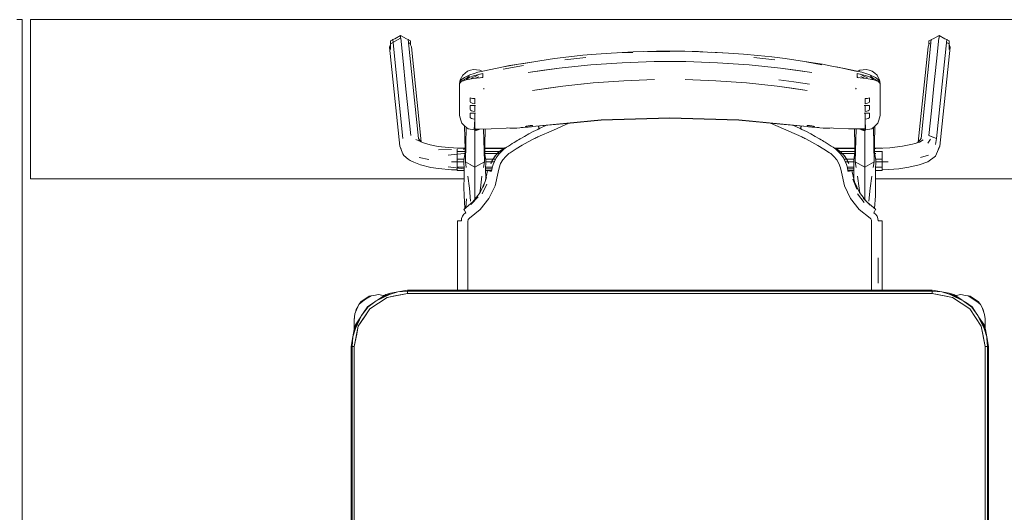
# Model space of a CAD drawing. Header units: millimetres. Extents: x 321 to 585, y -277 to 9.
# Tile 91 of 256: x 387.172 to 389.026, y -206.674 to -205.746. Entities that reach past the tile are written whole.
import ezdxf

# ---------------------------------------------------------------- set-up
doc = ezdxf.new("R2010")
doc.units = ezdxf.units.MM
doc.header["$MEASUREMENT"] = 0
doc.layers.add('IFC-Elemento de mobília-Contorno', color=152, linetype='Continuous', lineweight=5)
doc.layers.add('IFC-Viga-Contorno', color=66, linetype='Continuous', lineweight=5)

msp = doc.modelspace()

# ---------------------------------------------------------------- linework, layer by layer
at = {"layer": 'IFC-Elemento de mobília-Contorno', "color": 7, "lineweight": 5}
for p, q in [((387.8707, -205.7911), (387.8896, -205.7806)), ((387.8707, -205.7859), (387.8745, -205.7839)), ((387.8707, -205.7911), (387.8707, -205.7859)), ((387.8745, -205.7839), (387.8748, -205.7831)), ((387.8748, -205.7831), (387.8785, -205.7816)), ((387.8748, -205.7831), (387.8941, -205.97)), ((387.8785, -205.7816), (387.8896, -205.7754)), ((387.8896, -205.7806), (387.8896, -205.7754)), ((387.8896, -205.7754), (387.9006, -205.7816)), ((387.8896, -205.7806), (387.8898, -205.7807)), ((387.8898, -205.7807), (387.8942, -205.8239)), ((387.9006, -205.7816), (387.904, -205.7829)), ((387.904, -205.7829), (387.9234, -205.9698)), ((387.904, -205.7829), (387.9043, -205.7837)), ((387.9043, -205.7837), (387.9084, -205.7859)), ((387.9084, -205.7932), (387.9084, -205.7859)), ((387.9084, -205.7911), (387.9084, -205.7859)), ((388.8694, -205.9698), (388.8888, -205.7829)), ((388.8844, -205.7859), (388.8885, -205.7837)), ((388.8844, -205.7911), (388.8844, -205.7859)), ((388.8885, -205.7837), (388.8888, -205.7829)), ((388.8888, -205.7829), (388.8922, -205.7816)), ((388.8922, -205.7816), (388.9033, -205.7754)), ((388.8986, -205.8239), (388.9031, -205.7807)), ((388.8987, -205.97), (388.9181, -205.7831)), ((388.9031, -205.7807), (388.9033, -205.7806)), ((388.9033, -205.7806), (388.9033, -205.7754)), ((388.9033, -205.7754), (388.9143, -205.7816)), ((388.9143, -205.7816), (388.9181, -205.7831)), ((388.9181, -205.7831), (388.9184, -205.7839)), ((388.9184, -205.7839), (388.9221, -205.7859)), ((388.9221, -205.7926), (388.9221, -205.7859)), ((388.9221, -205.7911), (388.9221, -205.7859)), ((387.8687, -205.7973), (387.8707, -205.7926)), ((387.8687, -205.7973), (387.8881, -205.9842)), ((387.8707, -205.802), (387.8707, -205.7911)), ((387.9047, -205.789), (387.9084, -205.7911)), ((387.9084, -205.7932), (387.9084, -205.7911)), ((387.9084, -205.7932), (387.9101, -205.7971)), ((387.9101, -205.7971), (387.9286, -205.9761)), ((388.3467, -205.8057), (388.3715, -205.805)), ((388.3715, -205.805), (388.3966, -205.8049)), ((388.3966, -205.8049), (388.4248, -205.8051)), ((388.4248, -205.8051), (388.4504, -205.8057)), ((388.8642, -205.9764), (388.8827, -205.7971)), ((388.8827, -205.7971), (388.8844, -205.7932)), ((388.8844, -205.7911), (388.8882, -205.789)), ((388.8844, -205.7932), (388.8844, -205.7911)), ((388.9048, -205.9842), (388.9241, -205.7973)), ((388.9175, -205.7886), (388.9221, -205.7911)), ((388.9221, -205.802), (388.9221, -205.7911)), ((388.9221, -205.7926), (388.9241, -205.7973)), ((387.8942, -205.8239), (387.8991, -205.8706)), ((388.1179, -205.8288), (388.1517, -205.8232)), ((388.1517, -205.8232), (388.1795, -205.8191)), ((388.1795, -205.8191), (388.2061, -205.8157)), ((388.1991, -205.8212), (388.2384, -205.817)), ((388.2061, -205.8157), (388.2329, -205.8128)), ((388.2329, -205.8128), (388.258, -205.8107)), ((388.258, -205.8107), (388.2863, -205.8086)), ((388.2863, -205.8086), (388.3277, -205.8062)), ((388.2975, -205.8085), (388.3271, -205.8076)), ((388.3277, -205.8062), (388.3467, -205.8057)), ((388.3545, -205.8057), (388.3966, -205.8057)), ((388.4387, -205.8057), (388.4675, -205.8067)), ((388.4504, -205.8057), (388.4675, -205.8067)), ((388.4675, -205.8067), (388.4957, -205.8085)), ((388.4751, -205.8072), (388.5069, -205.8086)), ((388.5069, -205.8086), (388.5352, -205.8107)), ((388.5352, -205.8107), (388.5619, -205.813)), ((388.5548, -205.817), (388.5941, -205.8212)), ((388.5619, -205.813), (388.5886, -205.8159)), ((388.5886, -205.8159), (388.6138, -205.8191)), ((388.6138, -205.8191), (388.6416, -205.8232)), ((388.6416, -205.8232), (388.6628, -205.8267)), ((388.8938, -205.8706), (388.8986, -205.8239)), ((388.0156, -205.8427), (388.0213, -205.841)), ((388.0213, -205.841), (388.027, -205.8394)), ((388.027, -205.8394), (388.0328, -205.8401)), ((388.0328, -205.8401), (388.0387, -205.8408)), ((388.0351, -205.8448), (388.0442, -205.8425)), ((388.0387, -205.8408), (388.0424, -205.8429)), ((388.0442, -205.8425), (388.0711, -205.837)), ((388.0711, -205.837), (388.0949, -205.8324)), ((388.0826, -205.8393), (388.1212, -205.8324)), ((388.0832, -205.8349), (388.1117, -205.8298)), ((388.0949, -205.8324), (388.1117, -205.8298)), ((388.1117, -205.8298), (388.1404, -205.8253)), ((388.1295, -205.8454), (388.1883, -205.8371)), ((388.1295, -205.8454), (388.1594, -205.8412)), ((388.1594, -205.8412), (388.1883, -205.8371)), ((388.1883, -205.8371), (388.2475, -205.8309)), ((388.1883, -205.8371), (388.2179, -205.834)), ((388.2179, -205.834), (388.2475, -205.8309)), ((388.2475, -205.8309), (388.307, -205.8268)), ((388.2475, -205.8309), (388.2772, -205.8288)), ((388.2772, -205.8288), (388.307, -205.8268)), ((388.307, -205.8268), (388.3667, -205.8247)), ((388.307, -205.8268), (388.3369, -205.8257)), ((388.3369, -205.8257), (388.3667, -205.8247)), ((388.3667, -205.8247), (388.4265, -205.8247)), ((388.3667, -205.8247), (388.3966, -205.8247)), ((388.3966, -205.8247), (388.4265, -205.8247)), ((388.4265, -205.8247), (388.4862, -205.8268)), ((388.4265, -205.8247), (388.4564, -205.8257)), ((388.4564, -205.8257), (388.4862, -205.8268)), ((388.4862, -205.8268), (388.5458, -205.8309)), ((388.4862, -205.8268), (388.516, -205.8288)), ((388.516, -205.8288), (388.5458, -205.8309)), ((388.5458, -205.8309), (388.605, -205.8371)), ((388.5458, -205.8309), (388.5754, -205.834)), ((388.5754, -205.834), (388.605, -205.8371)), ((388.605, -205.8371), (388.6637, -205.8454)), ((388.605, -205.8371), (388.6338, -205.8412)), ((388.6338, -205.8412), (388.6637, -205.8454)), ((388.6529, -205.8253), (388.6825, -205.8307)), ((388.6529, -205.8253), (388.6839, -205.8297)), ((388.6839, -205.8297), (388.7015, -205.8331)), ((388.7015, -205.8331), (388.7253, -205.8375)), ((388.7101, -205.8349), (388.7492, -205.8433)), ((388.7253, -205.8375), (388.749, -205.8425)), ((388.749, -205.8425), (388.7581, -205.8448)), ((388.7508, -205.8429), (388.7545, -205.8408)), ((388.7545, -205.8408), (388.7604, -205.8401)), ((388.7604, -205.8401), (388.7663, -205.8394)), ((388.7663, -205.8394), (388.772, -205.8411)), ((388.772, -205.8411), (388.7776, -205.8427)), ((388.0006, -205.8662), (388.0018, -205.8591)), ((388.0006, -205.8662), (388.0036, -205.8593)), ((388.0018, -205.8591), (388.0042, -205.8547)), ((388.0036, -205.8593), (388.0097, -205.8547)), ((388.0038, -205.8617), (388.013, -205.8565)), ((388.0038, -205.8624), (388.0129, -205.859)), ((388.0042, -205.8547), (388.0066, -205.8503)), ((388.005, -205.861), (388.008, -205.8608)), ((388.0066, -205.8503), (388.0111, -205.8465)), ((388.0093, -205.8603), (388.0108, -205.858)), ((388.0097, -205.8547), (388.0199, -205.8498)), ((388.0111, -205.8465), (388.0156, -205.8427)), ((388.0129, -205.859), (388.0269, -205.8564)), ((388.013, -205.8565), (388.0195, -205.8514)), ((388.013, -205.8565), (388.0268, -205.8515)), ((388.0137, -205.8588), (388.0145, -205.8578)), ((388.0145, -205.8578), (388.0184, -205.8546)), ((388.0199, -205.8498), (388.028, -205.8471)), ((388.0222, -205.8572), (388.0244, -205.8552)), ((388.0244, -205.8552), (388.0313, -205.852)), ((388.0268, -205.8515), (388.0443, -205.847)), ((388.0269, -205.8564), (388.0443, -205.8548)), ((388.028, -205.8471), (388.0351, -205.8448)), ((388.0299, -205.8561), (388.037, -205.8532)), ((388.0313, -205.852), (388.0382, -205.8486)), ((388.0407, -205.8551), (388.0443, -205.8541)), ((388.0428, -205.8545), (388.0436, -205.8548)), ((388.0443, -205.849), (388.0443, -205.847)), ((388.0443, -205.8509), (388.0443, -205.849)), ((388.0443, -205.8528), (388.0443, -205.8509)), ((388.0443, -205.8548), (388.0443, -205.8528)), ((388.2522, -205.865), (388.3098, -205.8609)), ((388.281, -205.8629), (388.3098, -205.8609)), ((388.3098, -205.8609), (388.3677, -205.8588)), ((388.3387, -205.8598), (388.3677, -205.8588)), ((388.4256, -205.8588), (388.4834, -205.8609)), ((388.4256, -205.8588), (388.4545, -205.8598)), ((388.4834, -205.8609), (388.5411, -205.865)), ((388.4834, -205.8609), (388.5122, -205.8629)), ((388.6018, -205.8591), (388.6302, -205.8631)), ((388.6018, -205.8591), (388.63, -205.8631)), ((388.7489, -205.849), (388.7489, -205.847)), ((388.7489, -205.847), (388.7665, -205.8515)), ((388.7489, -205.8509), (388.7489, -205.849)), ((388.7489, -205.8528), (388.7489, -205.8509)), ((388.7489, -205.8548), (388.7489, -205.8528)), ((388.7489, -205.8541), (388.7525, -205.8551)), ((388.7489, -205.8548), (388.7663, -205.8564)), ((388.7493, -205.8548), (388.7502, -205.8544)), ((388.755, -205.8486), (388.7619, -205.8521)), ((388.7562, -205.8531), (388.7633, -205.8561)), ((388.7581, -205.8448), (388.7652, -205.8471)), ((388.7619, -205.8521), (388.7689, -205.8552)), ((388.7652, -205.8471), (388.7733, -205.8498)), ((388.7663, -205.8564), (388.7804, -205.859)), ((388.7665, -205.8515), (388.7802, -205.8565)), ((388.7733, -205.8498), (388.7835, -205.8547)), ((388.7737, -205.8514), (388.7802, -205.8565)), ((388.7742, -205.8543), (388.7785, -205.8578)), ((388.7776, -205.8427), (388.7822, -205.8465)), ((388.7785, -205.8578), (388.7792, -205.8588)), ((388.7802, -205.8565), (388.7895, -205.8617)), ((388.7804, -205.859), (388.7895, -205.8624)), ((388.7822, -205.8465), (388.7867, -205.8503)), ((388.7822, -205.858), (388.7835, -205.8601)), ((388.7835, -205.8547), (388.7894, -205.8591)), ((388.7854, -205.8609), (388.7882, -205.861)), ((388.7867, -205.8503), (388.789, -205.8546)), ((388.789, -205.8546), (388.7914, -205.8589)), ((388.7894, -205.8591), (388.7926, -205.8661)), ((388.7914, -205.8589), (388.7926, -205.8661)), ((387.8991, -205.8706), (387.9039, -205.9173)), ((388.0006, -205.8662), (388.0038, -205.8617)), ((388.0006, -205.8662), (388.0023, -205.8641)), ((388.0006, -205.8812), (388.0006, -205.8662)), ((388.0023, -205.8641), (388.0038, -205.8624)), ((388.0461, -205.8747), (388.0463, -205.8757)), ((388.0461, -205.8747), (388.0466, -205.8769)), ((388.0463, -205.8757), (388.0466, -205.8769)), ((388.138, -205.8792), (388.1948, -205.8711)), ((388.138, -205.8792), (388.1672, -205.8751)), ((388.1672, -205.8751), (388.1948, -205.8711)), ((388.1948, -205.8711), (388.2522, -205.865)), ((388.1948, -205.8711), (388.2235, -205.868)), ((388.2235, -205.868), (388.2522, -205.865)), ((388.5122, -205.8629), (388.5411, -205.865)), ((388.5411, -205.865), (388.5697, -205.8681)), ((388.5697, -205.8681), (388.5984, -205.8711)), ((388.5984, -205.8711), (388.6553, -205.8792)), ((388.5984, -205.8711), (388.626, -205.8751)), ((388.626, -205.8751), (388.6553, -205.8792)), ((388.63, -205.8631), (388.6597, -205.8673)), ((388.6302, -205.8631), (388.6597, -205.8673)), ((388.7467, -205.8769), (388.7471, -205.8747)), ((388.7467, -205.8769), (388.7469, -205.8757)), ((388.7469, -205.8757), (388.7471, -205.8747)), ((388.7895, -205.8617), (388.7926, -205.8661)), ((388.7895, -205.8624), (388.7909, -205.8641)), ((388.7909, -205.8641), (388.7926, -205.8661)), ((388.7926, -205.8812), (388.7926, -205.8661)), ((388.8889, -205.9173), (388.8938, -205.8706)), ((388.0006, -205.8962), (388.0006, -205.8812)), ((388.0006, -205.9113), (388.0006, -205.8962)), ((388.0206, -205.893), (388.0227, -205.8936)), ((388.0206, -205.8949), (388.0206, -205.893)), ((388.0206, -205.8969), (388.0206, -205.8949)), ((388.0206, -205.8988), (388.0206, -205.8969)), ((388.0227, -205.8936), (388.0248, -205.894)), ((388.0248, -205.894), (388.0269, -205.8943)), ((388.0269, -205.8943), (388.0291, -205.8944)), ((388.0291, -205.8968), (388.0291, -205.8944)), ((388.0291, -205.8992), (388.0291, -205.8968)), ((388.7641, -205.8944), (388.7663, -205.8943)), ((388.7641, -205.8968), (388.7641, -205.8944)), ((388.7641, -205.8992), (388.7641, -205.8968)), ((388.7663, -205.8943), (388.7684, -205.894)), ((388.7684, -205.894), (388.7705, -205.8936)), ((388.7705, -205.8936), (388.7726, -205.893)), ((388.7726, -205.8949), (388.7726, -205.893)), ((388.7726, -205.8969), (388.7726, -205.8949)), ((388.7726, -205.8988), (388.7726, -205.8969)), ((388.7926, -205.8962), (388.7926, -205.8812)), ((388.7926, -205.9112), (388.7926, -205.8962)), ((388.0006, -205.9263), (388.0006, -205.9113)), ((388.0206, -205.9007), (388.0206, -205.8988)), ((388.0206, -205.9007), (388.0212, -205.9016)), ((388.0206, -205.9082), (388.0212, -205.9077)), ((388.0206, -205.91), (388.0206, -205.9082)), ((388.0206, -205.9117), (388.0206, -205.91)), ((388.0206, -205.9135), (388.0206, -205.9117)), ((388.0206, -205.9153), (388.0206, -205.9135)), ((388.0206, -205.9153), (388.0212, -205.9162)), ((388.0212, -205.9016), (388.023, -205.9027)), ((388.0212, -205.9077), (388.023, -205.9075)), ((388.0212, -205.9162), (388.023, -205.9173)), ((388.023, -205.9027), (388.0257, -205.9036)), ((388.023, -205.9075), (388.0257, -205.9075)), ((388.0257, -205.9036), (388.0291, -205.9041)), ((388.0257, -205.9075), (388.0291, -205.9075)), ((388.0291, -205.9017), (388.0291, -205.8992)), ((388.0291, -205.9041), (388.0291, -205.9017)), ((388.0291, -205.9103), (388.0291, -205.9075)), ((388.0291, -205.9131), (388.0291, -205.9103)), ((388.0291, -205.9159), (388.0291, -205.9131)), ((388.0291, -205.9187), (388.0291, -205.9159)), ((388.0294, -205.9075), (388.0306, -205.9075)), ((388.0294, -205.9075), (388.0306, -205.9075)), ((388.0299, -205.9075), (388.0306, -205.9075)), ((388.0302, -205.9075), (388.0306, -205.9075)), ((388.7626, -205.9075), (388.7634, -205.9075)), ((388.7626, -205.9075), (388.763, -205.9075)), ((388.7626, -205.9075), (388.7638, -205.9075)), ((388.7626, -205.9075), (388.7634, -205.9075)), ((388.7641, -205.9017), (388.7641, -205.8992)), ((388.7641, -205.9041), (388.7641, -205.9017)), ((388.7641, -205.9041), (388.7675, -205.9036)), ((388.7641, -205.9103), (388.7641, -205.9075)), ((388.7641, -205.9075), (388.7675, -205.9075)), ((388.7641, -205.9131), (388.7641, -205.9103)), ((388.7641, -205.9159), (388.7641, -205.9131)), ((388.7641, -205.9187), (388.7641, -205.9159)), ((388.7675, -205.9036), (388.7702, -205.9027)), ((388.7675, -205.9075), (388.7702, -205.9075)), ((388.7702, -205.9027), (388.772, -205.9016)), ((388.7702, -205.9075), (388.772, -205.9077)), ((388.7702, -205.9173), (388.772, -205.9162)), ((388.772, -205.9016), (388.7726, -205.9007)), ((388.772, -205.9077), (388.7726, -205.9082)), ((388.772, -205.9162), (388.7726, -205.9153)), ((388.7726, -205.9007), (388.7726, -205.8988)), ((388.7726, -205.91), (388.7726, -205.9082)), ((388.7726, -205.9117), (388.7726, -205.91)), ((388.7726, -205.9135), (388.7726, -205.9117)), ((388.7726, -205.9153), (388.7726, -205.9135)), ((388.7926, -205.9263), (388.7926, -205.9112)), ((387.9039, -205.9173), (387.9087, -205.9641)), ((388.0006, -205.9263), (388.0031, -205.9349)), ((388.0031, -205.9349), (388.0049, -205.9411)), ((388.0206, -205.9228), (388.0212, -205.9222)), ((388.0206, -205.9245), (388.0206, -205.9228)), ((388.0206, -205.9263), (388.0206, -205.9245)), ((388.0206, -205.9281), (388.0206, -205.9263)), ((388.0206, -205.9298), (388.0206, -205.9281)), ((388.0206, -205.9298), (388.0212, -205.9307)), ((388.0212, -205.9222), (388.023, -205.9221)), ((388.0212, -205.9307), (388.023, -205.9318)), ((388.023, -205.9173), (388.0257, -205.9182)), ((388.023, -205.9221), (388.0257, -205.9221)), ((388.023, -205.9318), (388.0257, -205.9328)), ((388.0257, -205.9182), (388.0291, -205.9187)), ((388.0257, -205.9221), (388.0291, -205.9221)), ((388.0257, -205.9328), (388.0291, -205.9332)), ((388.0281, -205.9536), (388.0291, -205.9332)), ((388.0291, -205.9249), (388.0291, -205.9221)), ((388.0291, -205.9276), (388.0291, -205.9249)), ((388.0291, -205.9304), (388.0291, -205.9276)), ((388.0291, -205.9332), (388.0291, -205.9304)), ((388.0291, -205.9516), (388.0291, -205.9332)), ((388.0295, -205.922), (388.0295, -205.922)), ((388.0299, -205.922), (388.0302, -205.922)), ((388.0299, -205.922), (388.0306, -205.922)), ((388.0299, -205.922), (388.0306, -205.922)), ((388.0302, -205.922), (388.0306, -205.922)), ((388.138, -205.9468), (388.267, -205.9348)), ((388.2024, -205.9412), (388.267, -205.9352)), ((388.267, -205.9348), (388.3966, -205.9307)), ((388.267, -205.9352), (388.3318, -205.9332)), ((388.3318, -205.9332), (388.3966, -205.9312)), ((388.3966, -205.9307), (388.5262, -205.9348)), ((388.3966, -205.9312), (388.4614, -205.9332)), ((388.4614, -205.9332), (388.5262, -205.9352)), ((388.5262, -205.9348), (388.6553, -205.9468)), ((388.5262, -205.9352), (388.6051, -205.9426)), ((388.7626, -205.922), (388.763, -205.922)), ((388.7626, -205.922), (388.7634, -205.922)), ((388.7626, -205.922), (388.7634, -205.922)), ((388.763, -205.922), (388.7634, -205.922)), ((388.7641, -205.9187), (388.7675, -205.9182)), ((388.7641, -205.9249), (388.7641, -205.9221)), ((388.7641, -205.9221), (388.7675, -205.9221)), ((388.7641, -205.9276), (388.7641, -205.9249)), ((388.7641, -205.9304), (388.7641, -205.9276)), ((388.7641, -205.9332), (388.7641, -205.9304)), ((388.7641, -205.9332), (388.7675, -205.9328)), ((388.7641, -205.9516), (388.7641, -205.9332)), ((388.7641, -205.9332), (388.7651, -205.9536)), ((388.7675, -205.9182), (388.7702, -205.9173)), ((388.7675, -205.9221), (388.7702, -205.9221)), ((388.7675, -205.9328), (388.7702, -205.9318)), ((388.7702, -205.9221), (388.772, -205.9222)), ((388.7702, -205.9318), (388.772, -205.9307)), ((388.772, -205.9222), (388.7726, -205.9228)), ((388.772, -205.9307), (388.7726, -205.9298)), ((388.7726, -205.9245), (388.7726, -205.9228)), ((388.7726, -205.9263), (388.7726, -205.9245)), ((388.7726, -205.9281), (388.7726, -205.9263)), ((388.7726, -205.9298), (388.7726, -205.9281)), ((388.7883, -205.9411), (388.7901, -205.9349)), ((388.7901, -205.9349), (388.7926, -205.9263)), ((388.8841, -205.9641), (388.8889, -205.9173)), ((388.0049, -205.9411), (388.0107, -205.9463)), ((388.0102, -205.9458), (388.0115, -206.0138)), ((388.0107, -205.9463), (388.0165, -205.9515)), ((388.0115, -206.0138), (388.0131, -205.9485)), ((388.0165, -205.9515), (388.0204, -205.9522)), ((388.0204, -205.9522), (388.0242, -205.9529)), ((388.0242, -205.9529), (388.0281, -205.9536)), ((388.0281, -205.9536), (388.0291, -205.9538)), ((388.0291, -205.9516), (388.0328, -205.952)), ((388.0291, -205.9516), (388.03, -205.9517)), ((388.03, -205.9517), (388.0309, -205.9518)), ((388.0309, -205.9518), (388.0319, -205.9519)), ((388.0319, -205.9519), (388.0328, -205.952)), ((388.0327, -205.9541), (388.0335, -205.9538)), ((388.0328, -205.952), (388.0365, -205.9519)), ((388.0328, -205.952), (388.0337, -205.952)), ((388.0335, -205.9538), (388.0339, -205.9536)), ((388.0337, -205.952), (388.0342, -205.952)), ((388.0339, -205.9536), (388.0343, -205.9535)), ((388.0342, -205.952), (388.0347, -205.952)), ((388.0343, -205.9535), (388.0347, -205.9533)), ((388.0347, -205.952), (388.0351, -205.952)), ((388.0347, -205.9533), (388.035, -205.9532)), ((388.035, -205.9532), (388.0354, -205.9531)), ((388.0351, -205.952), (388.0356, -205.952)), ((388.0354, -205.9531), (388.0358, -205.9529)), ((388.0356, -205.952), (388.036, -205.952)), ((388.0358, -205.9529), (388.0362, -205.9528)), ((388.036, -205.952), (388.0365, -205.9519)), ((388.0362, -205.9528), (388.0366, -205.9526)), ((388.0365, -205.9519), (388.0603, -205.9513)), ((388.0366, -205.9526), (388.037, -205.9525)), ((388.037, -205.9525), (388.0374, -205.9523)), ((388.0374, -205.9523), (388.0378, -205.9522)), ((388.0378, -205.9522), (388.0381, -205.952)), ((388.0381, -205.952), (388.0383, -205.9519)), ((388.0458, -205.9517), (388.0473, -206.0138)), ((388.0473, -206.0138), (388.0485, -205.9516)), ((388.0603, -205.9513), (388.0885, -205.9501)), ((388.0885, -205.9501), (388.0915, -205.9498)), ((388.0915, -205.9498), (388.0955, -205.95)), ((388.0955, -205.95), (388.0997, -205.95)), ((388.0997, -205.95), (388.1039, -205.95)), ((388.1039, -205.95), (388.1082, -205.95)), ((388.108, -205.9501), (388.1265, -205.9486)), ((388.108, -205.95), (388.108, -205.9501)), ((388.108, -205.9501), (388.1082, -205.95)), ((388.1164, -205.9492), (388.1246, -205.9482)), ((388.1164, -205.9492), (388.1247, -205.9484)), ((388.1246, -205.9476), (388.125, -205.9471)), ((388.1246, -205.9477), (388.1246, -205.9476)), ((388.1246, -205.9479), (388.1246, -205.9477)), ((388.1246, -205.948), (388.1246, -205.9479)), ((388.1246, -205.9482), (388.1246, -205.948)), ((388.1247, -205.9484), (388.1253, -205.9486)), ((388.125, -205.9471), (388.1261, -205.9467)), ((388.1253, -205.9486), (388.1265, -205.9486)), ((388.1261, -205.9467), (388.1277, -205.9462)), ((388.1265, -205.9486), (388.1279, -205.9484)), ((388.1277, -205.9462), (388.1296, -205.946)), ((388.1279, -205.9484), (388.1296, -205.9483)), ((388.1296, -205.946), (388.1317, -205.9457)), ((388.1296, -205.9483), (388.1317, -205.948)), ((388.1317, -205.9457), (388.1338, -205.9455)), ((388.1317, -205.948), (388.1338, -205.9478)), ((388.1338, -205.9455), (388.1359, -205.9452)), ((388.1338, -205.9478), (388.1358, -205.9475)), ((388.1358, -205.9475), (388.1379, -205.9473)), ((388.1359, -205.9452), (388.138, -205.945)), ((388.1374, -205.945), (388.1379, -205.9473)), ((388.1374, -205.945), (388.1379, -205.9473)), ((388.1379, -205.9473), (388.2024, -205.9412)), ((388.138, -205.9454), (388.138, -205.945)), ((388.138, -205.9459), (388.138, -205.9454)), ((388.138, -205.9464), (388.138, -205.9459)), ((388.138, -205.9468), (388.138, -205.9464)), ((388.1393, -205.9568), (388.1477, -205.9526)), ((388.1477, -205.9526), (388.1485, -205.9521)), ((388.1477, -205.9666), (388.1772, -205.9537)), ((388.1483, -205.9463), (388.1485, -205.9469)), ((388.1485, -205.9469), (388.1497, -205.9493)), ((388.1485, -205.9521), (388.1494, -205.9517)), ((388.1487, -205.9463), (388.1497, -205.9483)), ((388.1494, -205.9517), (388.1502, -205.9513)), ((388.1497, -205.9483), (388.151, -205.9509)), ((388.1497, -205.9493), (388.1501, -205.9491)), ((388.1497, -205.9493), (388.1501, -205.9491)), ((388.1497, -205.9493), (388.1506, -205.9511)), ((388.1502, -205.9513), (388.151, -205.9509)), ((388.151, -205.9509), (388.1645, -205.9448)), ((388.151, -205.9509), (388.1645, -205.9448)), ((388.1772, -205.9537), (388.2066, -205.9409)), ((388.2066, -205.9409), (388.2069, -205.9408)), ((388.5858, -205.9408), (388.6451, -205.9666)), ((388.6051, -205.9426), (388.6553, -205.9473)), ((388.6282, -205.9447), (388.6418, -205.9509)), ((388.6282, -205.9447), (388.6418, -205.9509)), ((388.6418, -205.9509), (388.6431, -205.9483)), ((388.6418, -205.9509), (388.6426, -205.9513)), ((388.6422, -205.9511), (388.6431, -205.9493)), ((388.6426, -205.9513), (388.6435, -205.9517)), ((388.6427, -205.9491), (388.6431, -205.9493)), ((388.6427, -205.9491), (388.6431, -205.9493)), ((388.6431, -205.9483), (388.6442, -205.9462)), ((388.6431, -205.9493), (388.6443, -205.9469)), ((388.6435, -205.9517), (388.6443, -205.9521)), ((388.6443, -205.9469), (388.6446, -205.9463)), ((388.6443, -205.9521), (388.6451, -205.9526)), ((388.6451, -205.9526), (388.6535, -205.9568)), ((388.6553, -205.9454), (388.6553, -205.945)), ((388.6553, -205.945), (388.6574, -205.9452)), ((388.6553, -205.9459), (388.6553, -205.9454)), ((388.6553, -205.9464), (388.6553, -205.9459)), ((388.6553, -205.9468), (388.6553, -205.9464)), ((388.6553, -205.9473), (388.6574, -205.9475)), ((388.6574, -205.9452), (388.6594, -205.9455)), ((388.6574, -205.9475), (388.6595, -205.9478)), ((388.6594, -205.9455), (388.6615, -205.9457)), ((388.6595, -205.9478), (388.6615, -205.948)), ((388.6615, -205.9457), (388.6636, -205.946)), ((388.6615, -205.948), (388.6636, -205.9483)), ((388.6636, -205.946), (388.6655, -205.9462)), ((388.6636, -205.9483), (388.6653, -205.9484)), ((388.6653, -205.9484), (388.6668, -205.9486)), ((388.6655, -205.9462), (388.6671, -205.9467)), ((388.6668, -205.9486), (388.6852, -205.9501)), ((388.6668, -205.9486), (388.6679, -205.9486)), ((388.6671, -205.9467), (388.6682, -205.9471)), ((388.6679, -205.9486), (388.6685, -205.9484)), ((388.6682, -205.9471), (388.6686, -205.9476)), ((388.6685, -205.9484), (388.6768, -205.9492)), ((388.6686, -205.9477), (388.6686, -205.9476)), ((388.6686, -205.9479), (388.6686, -205.9477)), ((388.6686, -205.948), (388.6686, -205.9479)), ((388.6686, -205.9482), (388.6686, -205.948)), ((388.6686, -205.9482), (388.6768, -205.9492)), ((388.6851, -205.95), (388.6852, -205.9501)), ((388.6851, -205.95), (388.6893, -205.95)), ((388.6852, -205.9501), (388.6852, -205.95)), ((388.6893, -205.95), (388.6936, -205.95)), ((388.6936, -205.95), (388.6977, -205.95)), ((388.6977, -205.95), (388.7018, -205.9498)), ((388.7018, -205.9498), (388.7048, -205.9501)), ((388.7048, -205.9501), (388.7329, -205.9513)), ((388.7329, -205.9513), (388.7528, -205.9517)), ((388.7329, -205.9513), (388.7441, -205.9514)), ((388.7329, -205.9513), (388.7641, -205.9516)), ((388.7441, -205.9514), (388.7443, -205.9514)), ((388.7441, -205.9514), (388.7641, -205.9516)), ((388.7441, -205.9514), (388.7599, -205.952)), ((388.7443, -205.9515), (388.7455, -206.0138)), ((388.7455, -206.0138), (388.7471, -205.9516)), ((388.7544, -205.9518), (388.7546, -205.9518)), ((388.7546, -205.9518), (388.7551, -205.952)), ((388.7549, -205.9518), (388.7551, -205.952)), ((388.755, -205.9518), (388.7551, -205.952)), ((388.7551, -205.9518), (388.7555, -205.9522)), ((388.7551, -205.952), (388.7555, -205.9522)), ((388.7553, -205.9518), (388.7555, -205.9522)), ((388.7553, -205.9518), (388.7559, -205.9523)), ((388.7555, -205.9522), (388.7559, -205.9523)), ((388.7559, -205.9523), (388.7559, -205.9519)), ((388.7559, -205.9523), (388.7562, -205.9525)), ((388.7562, -205.9525), (388.7566, -205.9526)), ((388.7565, -205.9519), (388.757, -205.9528)), ((388.7566, -205.9526), (388.757, -205.9528)), ((388.757, -205.9519), (388.757, -205.9528)), ((388.757, -205.9528), (388.7574, -205.9529)), ((388.7574, -205.9529), (388.7578, -205.9531)), ((388.7578, -205.9531), (388.7582, -205.9532)), ((388.7582, -205.9532), (388.7586, -205.9533)), ((388.7586, -205.9533), (388.759, -205.9535)), ((388.759, -205.952), (388.7593, -205.952)), ((388.759, -205.9535), (388.7593, -205.9536)), ((388.7593, -205.952), (388.7599, -205.952)), ((388.7593, -205.9536), (388.7597, -205.9538)), ((388.7597, -205.9538), (388.7601, -205.9539)), ((388.7599, -205.952), (388.762, -205.9519)), ((388.7599, -205.952), (388.7604, -205.952)), ((388.7604, -205.952), (388.7609, -205.9519)), ((388.7609, -205.9519), (388.7615, -205.9519)), ((388.7615, -205.9519), (388.762, -205.9519)), ((388.762, -205.9519), (388.7641, -205.9516)), ((388.762, -205.9519), (388.7625, -205.9518)), ((388.7625, -205.9518), (388.7631, -205.9517)), ((388.7631, -205.9517), (388.7641, -205.9516)), ((388.7642, -205.9538), (388.7651, -205.9536)), ((388.7651, -205.9536), (388.769, -205.9529)), ((388.769, -205.9529), (388.7729, -205.9522)), ((388.7729, -205.9522), (388.7767, -205.9515)), ((388.7767, -205.9515), (388.7825, -205.9463)), ((388.7797, -205.9488), (388.7813, -206.0138)), ((388.7813, -206.0138), (388.7826, -205.9462)), ((388.7825, -205.9463), (388.7883, -205.9411)), ((387.9185, -205.9714), (387.9329, -205.9781)), ((387.9234, -205.9698), (387.9269, -205.9751)), ((388.0291, -205.9538), (388.03, -205.954)), ((388.0294, -205.9567), (388.0294, -205.9539)), ((388.0294, -205.9903), (388.0294, -205.9567)), ((388.03, -205.954), (388.031, -205.9542)), ((388.031, -205.9542), (388.0319, -205.9544)), ((388.0319, -205.9544), (388.0327, -205.9541)), ((388.1091, -205.9736), (388.1117, -205.972)), ((388.1117, -205.972), (388.1144, -205.9704)), ((388.1144, -205.9704), (388.1227, -205.9657)), ((388.1227, -205.9657), (388.1309, -205.9612)), ((388.1296, -205.9762), (388.1404, -205.9703)), ((388.1309, -205.9612), (388.1393, -205.9568)), ((388.1404, -205.9703), (388.1423, -205.9694)), ((388.1423, -205.9694), (388.1441, -205.9684)), ((388.1441, -205.9684), (388.1459, -205.9675)), ((388.1459, -205.9675), (388.1477, -205.9666)), ((388.6451, -205.9666), (388.6469, -205.9675)), ((388.6469, -205.9675), (388.6487, -205.9684)), ((388.6487, -205.9684), (388.6506, -205.9694)), ((388.6506, -205.9694), (388.6524, -205.9703)), ((388.6524, -205.9703), (388.6638, -205.9765)), ((388.6535, -205.9568), (388.6619, -205.9612)), ((388.6619, -205.9612), (388.6702, -205.9657)), ((388.6702, -205.9657), (388.6784, -205.9704)), ((388.6784, -205.9704), (388.6811, -205.972)), ((388.6811, -205.972), (388.6838, -205.9736)), ((388.7601, -205.9539), (388.7605, -205.9541)), ((388.7605, -205.9541), (388.7609, -205.9542)), ((388.7609, -205.9542), (388.7613, -205.9544)), ((388.7613, -205.9544), (388.7618, -205.9543)), ((388.7618, -205.9543), (388.7622, -205.9542)), ((388.7622, -205.9542), (388.7632, -205.954)), ((388.7632, -205.954), (388.7642, -205.9538)), ((388.7634, -205.9567), (388.7634, -205.954)), ((388.7634, -205.9903), (388.7634, -205.9567)), ((388.8643, -205.9764), (388.8694, -205.9698)), ((388.8663, -205.9764), (388.8737, -205.972)), ((388.8824, -205.9787), (388.8872, -205.9709)), ((388.8841, -205.9641), (388.8987, -205.97)), ((388.8841, -205.9641), (388.8914, -205.967)), ((388.8914, -205.967), (388.8987, -205.97)), ((388.8967, -205.9807), (388.8987, -205.97)), ((387.8881, -205.9842), (387.8909, -205.9901)), ((387.8881, -205.9842), (387.8941, -205.9983)), ((387.924, -205.9729), (387.9278, -205.9757)), ((387.9329, -205.9781), (387.9451, -205.9818)), ((387.9451, -205.9818), (387.9606, -205.9848)), ((387.9606, -205.9848), (387.9796, -205.9868)), ((387.9612, -205.9912), (387.9853, -205.9906)), ((387.9796, -205.9868), (388.0087, -205.9887)), ((387.9964, -205.9879), (387.9964, -205.9877)), ((387.9964, -205.9877), (388.011, -205.9877)), ((387.9964, -205.994), (387.9964, -205.9898)), ((388.0087, -205.9908), (388.0087, -205.9887)), ((388.0087, -205.9887), (388.011, -205.9887)), ((388.0294, -206.0239), (388.0294, -205.9903)), ((388.0478, -205.9877), (388.0854, -205.9877)), ((388.0478, -205.9887), (388.0837, -205.9887)), ((388.0781, -205.9923), (388.0828, -205.9892)), ((388.0791, -205.9914), (388.0828, -205.9892)), ((388.0793, -205.994), (388.0839, -205.9899)), ((388.0822, -205.9896), (388.0832, -205.989)), ((388.0828, -205.9892), (388.0891, -205.9862)), ((388.0828, -205.9892), (388.0861, -205.9873)), ((388.0838, -205.9887), (388.0856, -205.9887)), ((388.0839, -205.9899), (388.0889, -205.9863)), ((388.0859, -205.9877), (388.0869, -205.9877)), ((388.0861, -205.9873), (388.0895, -205.9859)), ((388.0889, -205.9863), (388.0925, -205.9839)), ((388.0925, -205.9839), (388.0962, -205.9816)), ((388.0956, -205.9967), (388.1072, -205.9893)), ((388.0962, -205.9816), (388.0999, -205.9793)), ((388.0999, -205.9793), (388.1037, -205.977)), ((388.1037, -205.977), (388.1064, -205.9753)), ((388.1064, -205.9753), (388.1091, -205.9736)), ((388.1072, -205.9893), (388.1185, -205.9825)), ((388.1185, -205.9825), (388.1296, -205.9762)), ((388.6638, -205.9765), (388.675, -205.9829)), ((388.675, -205.9829), (388.6862, -205.9897)), ((388.6838, -205.9736), (388.6864, -205.9753)), ((388.6862, -205.9897), (388.6972, -205.9967)), ((388.6864, -205.9753), (388.6891, -205.9769)), ((388.6891, -205.9769), (388.6929, -205.9793)), ((388.6929, -205.9793), (388.6966, -205.9816)), ((388.6966, -205.9816), (388.7003, -205.9839)), ((388.7003, -205.9839), (388.704, -205.9863)), ((388.7034, -205.9859), (388.7067, -205.9873)), ((388.704, -205.9863), (388.7101, -205.9892)), ((388.704, -205.9863), (388.7089, -205.9899)), ((388.7059, -205.9877), (388.7069, -205.9877)), ((388.7067, -205.9873), (388.7101, -205.9892)), ((388.7072, -205.9887), (388.7089, -205.9887)), ((388.7075, -205.9877), (388.745, -205.9877)), ((388.7089, -205.9899), (388.7135, -205.994)), ((388.7092, -205.9887), (388.745, -205.9887)), ((388.7097, -205.9891), (388.7107, -205.9896)), ((388.7101, -205.9892), (388.7147, -205.9923)), ((388.7101, -205.9892), (388.7137, -205.9914)), ((388.7634, -206.0239), (388.7634, -205.9903)), ((388.7818, -205.9877), (388.7964, -205.9877)), ((388.7818, -205.9887), (388.7841, -205.9887)), ((388.7841, -205.9887), (388.8107, -205.987)), ((388.7964, -205.9879), (388.7964, -205.9877)), ((388.8107, -205.987), (388.8344, -205.9844)), ((388.8344, -205.9844), (388.8533, -205.9805)), ((388.8533, -205.9805), (388.8663, -205.9764)), ((388.8588, -205.9788), (388.8643, -205.9764)), ((388.8987, -205.9983), (388.9048, -205.9842)), ((388.9019, -205.9901), (388.9048, -205.9842)), ((387.8941, -205.9983), (387.8956, -206.0019)), ((387.8956, -206.0019), (387.9036, -206.0085)), ((387.9036, -206.0085), (387.9073, -206.0112)), ((387.9245, -206.0053), (387.9426, -206.009)), ((387.9789, -206.0011), (388.0087, -205.9982)), ((387.9964, -205.994), (388.0111, -205.994)), ((387.9964, -206.0089), (387.9964, -205.994)), ((387.9964, -206.0089), (388.0091, -206.0089)), ((387.9964, -206.0237), (387.9964, -206.0089)), ((388.0087, -206.0114), (388.0111, -205.9957)), ((388.0087, -205.9982), (388.0108, -205.9982)), ((388.0477, -205.994), (388.076, -205.994)), ((388.0477, -205.9957), (388.0501, -206.0114)), ((388.0481, -205.9982), (388.0713, -205.9982)), ((388.0497, -206.0089), (388.0633, -206.0089)), ((388.0625, -206.0103), (388.0644, -206.0071)), ((388.0629, -206.0095), (388.0644, -206.0071)), ((388.0633, -206.0089), (388.0681, -206.0089)), ((388.0636, -206.0084), (388.0667, -206.0037)), ((388.0644, -206.0071), (388.0664, -206.0041)), ((388.0661, -206.0128), (388.069, -206.0071)), ((388.0664, -206.0041), (388.0699, -205.9997)), ((388.0664, -206.0041), (388.0674, -206.0026)), ((388.0674, -206.0026), (388.0699, -205.9997)), ((388.0689, -206.0009), (388.0712, -205.9984)), ((388.069, -206.0071), (388.0696, -206.0062)), ((388.0696, -206.0062), (388.0702, -206.0052)), ((388.0699, -205.9997), (388.0738, -205.9957)), ((388.0699, -205.9997), (388.0729, -205.9965)), ((388.0702, -206.0052), (388.0708, -206.0043)), ((388.0708, -206.0043), (388.0714, -206.0034)), ((388.0713, -205.9982), (388.0754, -205.9982)), ((388.0714, -206.0034), (388.0751, -205.9985)), ((388.0729, -205.9965), (388.0791, -205.9914)), ((388.0738, -205.9958), (388.0781, -205.9923)), ((388.0751, -205.9985), (388.0793, -205.994)), ((388.076, -205.994), (388.0793, -205.994)), ((388.0821, -206.0097), (388.0875, -206.0033)), ((388.0875, -206.0033), (388.0894, -206.0015)), ((388.0894, -206.0015), (388.0914, -205.9998)), ((388.0914, -205.9998), (388.0934, -205.9982)), ((388.0934, -205.9982), (388.0956, -205.9967)), ((388.6972, -205.9967), (388.6994, -205.9982)), ((388.6994, -205.9982), (388.7015, -205.9998)), ((388.7015, -205.9998), (388.7035, -206.0015)), ((388.7035, -206.0015), (388.7054, -206.0033)), ((388.7054, -206.0033), (388.7107, -206.0097)), ((388.7135, -205.994), (388.7168, -205.994)), ((388.7135, -205.994), (388.7177, -205.9985)), ((388.7137, -205.9914), (388.7199, -205.9965)), ((388.7147, -205.9923), (388.719, -205.9958)), ((388.7169, -205.994), (388.7451, -205.994)), ((388.7175, -205.9982), (388.7215, -205.9982)), ((388.7177, -205.9985), (388.7214, -206.0034)), ((388.719, -205.9958), (388.723, -205.9997)), ((388.7199, -205.9965), (388.723, -205.9997)), ((388.7214, -206.0034), (388.722, -206.0043)), ((388.7216, -205.9982), (388.7448, -205.9982)), ((388.7217, -205.9985), (388.7239, -206.0009)), ((388.722, -206.0043), (388.7227, -206.0052)), ((388.7227, -206.0052), (388.7233, -206.0062)), ((388.723, -205.9997), (388.7254, -206.0026)), ((388.723, -205.9997), (388.7264, -206.0041)), ((388.7233, -206.0062), (388.7238, -206.0071)), ((388.7238, -206.0071), (388.7268, -206.0128)), ((388.7247, -206.0089), (388.7295, -206.0089)), ((388.7254, -206.0026), (388.7264, -206.0041)), ((388.7261, -206.0037), (388.7292, -206.0084)), ((388.7264, -206.0041), (388.7285, -206.0071)), ((388.7285, -206.0071), (388.7299, -206.0095)), ((388.7285, -206.0071), (388.7303, -206.0103)), ((388.7295, -206.0089), (388.7431, -206.0089)), ((388.7427, -206.0114), (388.7451, -205.9957)), ((388.7817, -205.994), (388.7964, -205.994)), ((388.7817, -205.9957), (388.7841, -206.0114)), ((388.7821, -205.9982), (388.7841, -205.9982)), ((388.7837, -206.0089), (388.7964, -206.0089)), ((388.7964, -205.994), (388.7964, -205.9937)), ((388.7964, -206.0089), (388.7964, -205.994)), ((388.7964, -206.0237), (388.7964, -206.0089)), ((388.8683, -206.0053), (388.8834, -206.0008)), ((388.8824, -206.0135), (388.8967, -206.0027)), ((388.8967, -206.0027), (388.8987, -205.9983)), ((387.9073, -206.0112), (387.9147, -206.0146)), ((387.9147, -206.0146), (387.927, -206.0192)), ((387.927, -206.0192), (387.9463, -206.0241)), ((387.9463, -206.0241), (387.9612, -206.026)), ((387.9612, -206.026), (387.9853, -206.0287)), ((387.9789, -206.0231), (388.0087, -206.0266)), ((387.9856, -206.0134), (388.0088, -206.0139)), ((387.9964, -206.0237), (388.009, -206.0237)), ((387.9964, -206.0297), (387.9964, -206.0237)), ((388.0087, -206.0114), (388.0092, -206.0303)), ((388.0087, -206.0139), (388.0088, -206.0139)), ((388.0087, -206.0266), (388.0091, -206.0266)), ((388.0087, -206.0276), (388.0087, -206.0266)), ((388.0087, -206.0276), (388.0087, -206.0266)), ((388.0115, -206.0138), (388.0132, -206.0244)), ((388.0115, -206.0138), (388.0294, -206.0239)), ((388.0115, -206.0138), (388.0205, -206.0188)), ((388.021, -206.0192), (388.0294, -206.0239)), ((388.0294, -206.0239), (388.0473, -206.0138)), ((388.0294, -206.0239), (388.0384, -206.0188)), ((388.0294, -206.0346), (388.0294, -206.0239)), ((388.0456, -206.0244), (388.0473, -206.0138)), ((388.0497, -206.0303), (388.0501, -206.0114)), ((388.0498, -206.0237), (388.0624, -206.0237)), ((388.0498, -206.0266), (388.0617, -206.0266)), ((388.05, -206.0139), (388.0608, -206.0139)), ((388.0596, -206.0169), (388.061, -206.0135)), ((388.0596, -206.0169), (388.061, -206.0135)), ((388.0596, -206.0168), (388.0599, -206.0161)), ((388.0596, -206.0169), (388.0596, -206.0169)), ((388.0598, -206.0163), (388.0626, -206.0102)), ((388.0609, -206.0139), (388.0656, -206.0139)), ((388.0609, -206.0315), (388.062, -206.0251)), ((388.061, -206.0135), (388.0629, -206.0095)), ((388.061, -206.0135), (388.0625, -206.0103)), ((388.062, -206.0251), (388.0637, -206.0189)), ((388.0637, -206.0189), (388.0661, -206.0128)), ((388.0733, -206.0329), (388.0749, -206.0247)), ((388.0749, -206.0247), (388.0779, -206.0169)), ((388.0779, -206.0169), (388.0821, -206.0097)), ((388.7107, -206.0097), (388.7149, -206.0169)), ((388.7149, -206.0169), (388.7179, -206.0247)), ((388.7179, -206.0247), (388.7195, -206.0329)), ((388.7268, -206.0128), (388.7291, -206.0189)), ((388.7272, -206.0139), (388.7319, -206.0139)), ((388.7291, -206.0189), (388.7308, -206.0251)), ((388.7299, -206.0095), (388.7319, -206.0135)), ((388.7302, -206.0102), (388.733, -206.0164)), ((388.7303, -206.0103), (388.7319, -206.0135)), ((388.7304, -206.0237), (388.743, -206.0237)), ((388.7308, -206.0251), (388.7319, -206.0314)), ((388.7311, -206.0266), (388.7431, -206.0266)), ((388.7319, -206.0135), (388.7332, -206.0169)), ((388.7319, -206.0135), (388.7332, -206.0169)), ((388.732, -206.0139), (388.7428, -206.0139)), ((388.7329, -206.0162), (388.7332, -206.0168)), ((388.7332, -206.0169), (388.7332, -206.0169)), ((388.7427, -206.0114), (388.7432, -206.0303)), ((388.7455, -206.0138), (388.7472, -206.0244)), ((388.7455, -206.0138), (388.7634, -206.0239)), ((388.7544, -206.0188), (388.7634, -206.0239)), ((388.7634, -206.0239), (388.7813, -206.0138)), ((388.7634, -206.0239), (388.7724, -206.0188)), ((388.7634, -206.0346), (388.7634, -206.0239)), ((388.7724, -206.0188), (388.7813, -206.0138)), ((388.7796, -206.0244), (388.7813, -206.0138)), ((388.7837, -206.0303), (388.7841, -206.0114)), ((388.7838, -206.0237), (388.7964, -206.0237)), ((388.7838, -206.0266), (388.7841, -206.0266)), ((388.784, -206.0139), (388.7841, -206.0139)), ((388.7841, -206.0139), (388.8073, -206.0134)), ((388.7964, -206.0297), (388.7964, -206.0237)), ((388.8086, -206.0284), (388.8278, -206.027)), ((388.8278, -206.027), (388.8467, -206.0238)), ((388.8467, -206.0238), (388.8661, -206.0193)), ((388.8661, -206.0193), (388.8824, -206.0135)), ((387.9853, -206.0287), (387.9964, -206.0287)), ((387.9964, -206.0297), (388.0091, -206.0297)), ((388.0087, -206.0612), (388.0091, -206.0427)), ((388.0091, -206.0427), (388.0092, -206.0303)), ((388.016, -206.0407), (388.019, -206.0635)), ((388.0294, -206.0537), (388.0294, -206.0346)), ((388.0398, -206.0635), (388.0428, -206.0407)), ((388.0453, -206.0611), (388.0514, -206.0432)), ((388.0487, -206.0511), (388.0535, -206.03)), ((388.0497, -206.0297), (388.0612, -206.0297)), ((388.0497, -206.0303), (388.0498, -206.0427)), ((388.0498, -206.0427), (388.0498, -206.0462)), ((388.0535, -206.03), (388.054, -206.0303)), ((388.054, -206.0303), (388.0556, -206.0307)), ((388.0556, -206.0307), (388.0581, -206.0311)), ((388.0581, -206.0311), (388.0609, -206.0315)), ((388.0674, -206.0586), (388.0733, -206.0329)), ((388.7195, -206.0329), (388.7254, -206.0586)), ((388.7316, -206.0297), (388.7431, -206.0297)), ((388.7319, -206.0314), (388.7348, -206.0311)), ((388.7348, -206.0311), (388.7372, -206.0307)), ((388.7372, -206.0307), (388.7388, -206.0303)), ((388.7388, -206.0303), (388.7393, -206.03)), ((388.7393, -206.03), (388.7442, -206.0515)), ((388.7413, -206.0465), (388.7485, -206.0651)), ((388.743, -206.0461), (388.7431, -206.0427)), ((388.7431, -206.0427), (388.7432, -206.0303)), ((388.75, -206.0407), (388.753, -206.0635)), ((388.7634, -206.0537), (388.7634, -206.0346)), ((388.7738, -206.0635), (388.7768, -206.0407)), ((388.7837, -206.0297), (388.7964, -206.0297)), ((388.7837, -206.0303), (388.7838, -206.0427)), ((388.7838, -206.0427), (388.784, -206.0602)), ((388.7964, -206.0286), (388.8086, -206.0284)), ((388.7964, -206.0297), (388.7964, -206.0286)), ((388.0087, -206.0612), (388.009, -206.0777)), ((388.019, -206.0635), (388.0215, -206.0877)), ((388.0294, -206.0789), (388.0294, -206.0537)), ((388.0389, -206.0719), (388.0398, -206.0635)), ((388.0391, -206.0716), (388.0484, -206.052)), ((388.0429, -206.0742), (388.0519, -206.0558)), ((388.056, -206.0825), (388.0674, -206.0586)), ((388.7254, -206.0586), (388.7368, -206.0825)), ((388.7442, -206.0515), (388.7536, -206.0715)), ((388.753, -206.0635), (388.7539, -206.0719)), ((388.7634, -206.0789), (388.7634, -206.0537)), ((388.7713, -206.0877), (388.7738, -206.0635)), ((388.7839, -206.0777), (388.784, -206.0602)), ((388.009, -206.0777), (388.0096, -206.0885)), ((388.0121, -206.1003), (388.0136, -206.0835)), ((388.0221, -206.0943), (388.0355, -206.0794)), ((388.0256, -206.0891), (388.0391, -206.0716)), ((388.0294, -206.0842), (388.0294, -206.0789)), ((388.0397, -206.1033), (388.056, -206.0825)), ((388.7368, -206.0825), (388.7531, -206.1033)), ((388.75, -206.0742), (388.7624, -206.0904)), ((388.7536, -206.0715), (388.7667, -206.0885)), ((388.7604, -206.0821), (388.7736, -206.0954)), ((388.7634, -206.0842), (388.7634, -206.0789)), ((388.782, -206.1013), (388.7839, -206.0777)), ((388.0086, -206.1032), (388.0256, -206.0891)), ((388.0096, -206.0885), (388.0108, -206.1014)), ((388.7678, -206.0896), (388.7842, -206.1032)), ((388.004, -206.1251), (388.0045, -206.1205)), ((388.0045, -206.1205), (388.0062, -206.1162)), ((388.0062, -206.1162), (388.0089, -206.1125)), ((388.0086, -206.1032), (388.0088, -206.1037)), ((388.0088, -206.1037), (388.0096, -206.105)), ((388.0089, -206.1125), (388.0124, -206.1095)), ((388.0096, -206.105), (388.0109, -206.1071)), ((388.0109, -206.1071), (388.0124, -206.1095)), ((388.0114, -206.1078), (388.0115, -206.1091)), ((388.0114, -206.1079), (388.0115, -206.1084)), ((388.0114, -206.1079), (388.0115, -206.1084)), ((388.0115, -206.1103), (388.0115, -206.108)), ((388.018, -206.121), (388.0192, -206.12)), ((388.0192, -206.12), (388.0397, -206.1033)), ((388.7531, -206.1033), (388.7737, -206.12)), ((388.7737, -206.12), (388.7748, -206.121)), ((388.7804, -206.1095), (388.7819, -206.1071)), ((388.7804, -206.1095), (388.7839, -206.1125)), ((388.7813, -206.1091), (388.7814, -206.1078)), ((388.7813, -206.1103), (388.7813, -206.108)), ((388.7813, -206.1084), (388.7813, -206.108)), ((388.7813, -206.1091), (388.7813, -206.108)), ((388.7813, -206.1103), (388.7813, -206.1091)), ((388.7819, -206.1071), (388.7832, -206.105)), ((388.7832, -206.105), (388.784, -206.1037)), ((388.7839, -206.1125), (388.7866, -206.1162)), ((388.784, -206.1037), (388.7842, -206.1032)), ((388.7866, -206.1162), (388.7883, -206.1205)), ((388.7883, -206.1205), (388.7889, -206.1251)), ((387.9968, -206.1252), (387.9972, -206.1251)), ((387.9968, -206.1252), (387.9968, -206.1426)), ((387.9972, -206.1251), (387.9987, -206.1251)), ((387.9987, -206.1251), (388.0011, -206.1251)), ((388.0011, -206.1251), (388.004, -206.1251)), ((388.0164, -206.1251), (388.0166, -206.1236)), ((388.0164, -206.1607), (388.0164, -206.1251)), ((388.0166, -206.1236), (388.0171, -206.1222)), ((388.0171, -206.1222), (388.018, -206.121)), ((388.7748, -206.121), (388.7757, -206.1222)), ((388.7757, -206.1222), (388.7762, -206.1236)), ((388.7762, -206.1236), (388.7764, -206.1251)), ((388.7764, -206.1421), (388.7764, -206.1251)), ((388.7889, -206.1251), (388.7917, -206.1251)), ((388.7917, -206.1251), (388.7941, -206.1251)), ((388.7941, -206.1251), (388.7956, -206.1251)), ((388.7956, -206.1251), (388.7961, -206.1252)), ((388.7961, -206.1426), (388.7961, -206.1252)), ((387.9968, -206.1601), (387.9968, -206.1426)), ((388.7764, -206.1592), (388.7764, -206.1421)), ((388.796, -206.1601), (388.7961, -206.1426)), ((387.9968, -206.1776), (387.9968, -206.1601)), ((388.0164, -206.1901), (388.0164, -206.1607)), ((388.7764, -206.1762), (388.7764, -206.1592)), ((388.7764, -206.1945), (388.7764, -206.1762)), ((388.796, -206.1776), (388.796, -206.1601)), ((387.9968, -206.195), (387.9968, -206.1776)), ((388.0164, -206.2171), (388.0164, -206.1901)), ((388.7764, -206.2046), (388.7764, -206.1945)), ((388.7888, -206.2184), (388.7889, -206.1945)), ((388.7888, -206.2144), (388.7889, -206.1945)), ((388.796, -206.195), (388.796, -206.1776)), ((387.9968, -206.2149), (387.9968, -206.195)), ((388.7764, -206.2096), (388.7764, -206.2046)), ((388.7764, -206.2131), (388.7764, -206.2096)), ((388.7764, -206.2199), (388.7764, -206.2131)), ((388.796, -206.195), (388.7961, -206.2149)), ((387.9968, -206.2349), (387.9968, -206.2149)), ((388.0164, -206.2441), (388.0164, -206.2171)), ((388.7764, -206.2333), (388.7764, -206.2199)), ((388.7887, -206.2423), (388.7888, -206.2144)), ((388.7887, -206.2423), (388.7888, -206.2184)), ((388.7961, -206.2349), (388.7961, -206.2149)), ((387.9968, -206.2556), (387.9968, -206.2349)), ((388.0164, -206.2556), (388.0164, -206.2441)), ((388.7764, -206.2556), (388.7764, -206.2333)), ((388.7961, -206.2556), (388.7961, -206.2349)), ((387.8231, -206.2721), (387.8306, -206.2671)), ((387.8232, -206.2725), (387.8339, -206.2659)), ((387.8306, -206.2671), (387.8339, -206.2659)), ((387.8339, -206.2659), (387.8394, -206.2654)), ((387.8394, -206.2654), (387.8482, -206.2636)), ((387.8438, -206.2754), (387.8706, -206.2611)), ((387.8438, -206.2754), (387.8686, -206.2638)), ((387.8462, -206.2741), (387.8618, -206.2637)), ((387.8482, -206.2636), (387.857, -206.2654)), ((387.857, -206.2654), (387.859, -206.2656)), ((387.8618, -206.2637), (387.8706, -206.2611)), ((387.8641, -206.2693), (387.9024, -206.2616)), ((387.8641, -206.2693), (387.879, -206.2663)), ((387.8686, -206.2638), (387.8841, -206.2589)), ((387.8706, -206.2611), (387.8841, -206.2589)), ((387.879, -206.2663), (387.9024, -206.2616)), ((387.8841, -206.2589), (387.9024, -206.2556)), ((387.8841, -206.2589), (387.9024, -206.2574)), ((387.9024, -206.2556), (388.8904, -206.2556)), ((387.9024, -206.2574), (388.8904, -206.2574)), ((387.9024, -206.2616), (387.9024, -206.2574)), ((387.9024, -206.2616), (387.9024, -206.2595)), ((387.9024, -206.2616), (388.8904, -206.2616)), ((388.8904, -206.2556), (388.9088, -206.2589)), ((388.8904, -206.2574), (388.9088, -206.2589)), ((388.8904, -206.2616), (388.8904, -206.2574)), ((388.8904, -206.2616), (388.8904, -206.2595)), ((388.8904, -206.2616), (388.9138, -206.2663)), ((388.8904, -206.2616), (388.9287, -206.2693)), ((388.9088, -206.2589), (388.9242, -206.2638)), ((388.9088, -206.2589), (388.9222, -206.2611)), ((388.9138, -206.2663), (388.9287, -206.2693)), ((388.9222, -206.2611), (388.931, -206.2637)), ((388.9222, -206.2611), (388.9246, -206.2624)), ((388.9242, -206.2638), (388.949, -206.2754)), ((388.9246, -206.2624), (388.949, -206.2754)), ((388.931, -206.2637), (388.9466, -206.2741)), ((388.9337, -206.2655), (388.9354, -206.2654)), ((388.9354, -206.2654), (388.9442, -206.2636)), ((388.9442, -206.2636), (388.953, -206.2654)), ((388.953, -206.2654), (388.9584, -206.2659)), ((388.9584, -206.2659), (388.965, -206.2704)), ((388.9584, -206.2659), (388.9618, -206.2671)), ((388.9618, -206.2671), (388.9692, -206.2721)), ((387.8057, -206.292), (387.809, -206.287)), ((387.8079, -206.2896), (387.8109, -206.2826)), ((387.8109, -206.2826), (387.8156, -206.2771)), ((387.8109, -206.2826), (387.8156, -206.2785)), ((387.8156, -206.2771), (387.8231, -206.2721)), ((387.8156, -206.2785), (387.8232, -206.2725)), ((387.8162, -206.303), (387.8283, -206.287)), ((387.8191, -206.2991), (387.8275, -206.2867)), ((387.8275, -206.2867), (387.8395, -206.2787)), ((387.8283, -206.287), (387.8438, -206.2754)), ((387.8317, -206.2909), (387.8641, -206.2693)), ((387.8317, -206.2909), (387.8479, -206.2801)), ((387.8479, -206.2801), (387.8641, -206.2693)), ((388.9287, -206.2693), (388.9611, -206.2909)), ((388.949, -206.2754), (388.9651, -206.2875)), ((388.949, -206.2754), (388.9531, -206.2785)), ((388.9529, -206.2784), (388.9654, -206.2867)), ((388.965, -206.2704), (388.9771, -206.2785)), ((388.9654, -206.2867), (388.9734, -206.2987)), ((388.9692, -206.2721), (388.9767, -206.2771)), ((388.9767, -206.2771), (388.9814, -206.2826)), ((388.9771, -206.2785), (388.9814, -206.2826)), ((388.9814, -206.2826), (388.9851, -206.2903)), ((388.9814, -206.2826), (388.9867, -206.292)), ((387.8019, -206.3299), (387.8162, -206.303)), ((387.8022, -206.312), (387.8034, -206.3002)), ((387.8034, -206.3002), (387.8079, -206.2896)), ((387.8045, -206.3278), (387.8162, -206.303)), ((387.8045, -206.3211), (387.8149, -206.3055)), ((387.8046, -206.2974), (387.8057, -206.292)), ((387.81, -206.3234), (387.8317, -206.2909)), ((387.8162, -206.303), (387.8192, -206.299)), ((387.8209, -206.3072), (387.8317, -206.2909)), ((388.9611, -206.2909), (388.9828, -206.3234)), ((388.9611, -206.2909), (388.972, -206.3072)), ((388.9651, -206.2875), (388.9766, -206.303)), ((388.9766, -206.303), (388.9883, -206.3278)), ((388.9766, -206.303), (388.9896, -206.3274)), ((388.9779, -206.3055), (388.9883, -206.3211)), ((388.9851, -206.2903), (388.9891, -206.3013)), ((388.9867, -206.292), (388.9877, -206.2973)), ((388.9891, -206.3013), (388.9902, -206.3096)), ((387.8019, -206.3299), (387.8045, -206.3211)), ((387.8022, -206.3096), (387.8027, -206.3069)), ((387.8022, -206.3096), (387.8025, -206.3085)), ((387.8022, -206.3096), (387.8025, -206.3085)), ((387.8022, -206.3196), (387.8022, -206.3096)), ((387.8022, -206.3144), (387.8022, -206.312)), ((387.8022, -206.317), (387.8022, -206.3144)), ((387.8022, -206.3196), (387.8022, -206.317)), ((387.8022, -206.329), (387.8022, -206.3196)), ((387.8024, -206.3616), (387.81, -206.3234)), ((387.8071, -206.3383), (387.81, -206.3234)), ((387.81, -206.3234), (387.8209, -206.3072)), ((388.972, -206.3072), (388.9828, -206.3234)), ((388.9828, -206.3234), (388.9858, -206.3383)), ((388.9828, -206.3234), (388.9904, -206.3616)), ((388.9883, -206.3211), (388.9909, -206.3299)), ((388.9902, -206.3196), (388.9902, -206.3096)), ((388.9902, -206.3273), (388.9902, -206.3096)), ((388.9902, -206.3146), (388.9902, -206.3121)), ((388.9902, -206.3171), (388.9902, -206.3146)), ((388.9902, -206.3196), (388.9902, -206.3171)), ((388.9902, -206.3273), (388.9902, -206.3196)), ((387.7997, -206.3433), (387.8045, -206.3278)), ((387.7997, -206.3433), (387.8019, -206.3299)), ((387.8019, -206.3299), (387.8022, -206.3294)), ((387.8022, -206.329), (387.8022, -206.3256)), ((387.8024, -206.3616), (387.8071, -206.3383)), ((388.9858, -206.3383), (388.9904, -206.3616)), ((388.9883, -206.3278), (388.9932, -206.3433)), ((388.9896, -206.3274), (388.9902, -206.3285)), ((388.9902, -206.3273), (388.9902, -206.3256)), ((388.9902, -206.3285), (388.9909, -206.3299)), ((388.9909, -206.3299), (388.9932, -206.3433)), ((387.7964, -206.3616), (387.7997, -206.3433)), ((387.7982, -206.3616), (387.7997, -206.3433)), ((388.9932, -206.3433), (388.9934, -206.3467)), ((388.9932, -206.3433), (388.9964, -206.3616)), ((388.9934, -206.3467), (388.9947, -206.3616)), ((387.7964, -207.0496), (387.7964, -206.3616)), ((387.7982, -207.0496), (387.7982, -206.3616)), ((387.7982, -206.3616), (387.8024, -206.3616)), ((387.8003, -206.3616), (387.8024, -206.3616)), ((387.8024, -207.0496), (387.8024, -206.3616)), ((388.9904, -206.3616), (388.9925, -206.3616)), ((388.9904, -207.0496), (388.9904, -206.3616)), ((388.9904, -206.3616), (388.9947, -206.3616)), ((388.9947, -207.0496), (388.9947, -206.3616)), ((388.9964, -207.0496), (388.9964, -206.3616))]:
    msp.add_line(p, q, dxfattribs=at)
at = {"layer": 'IFC-Viga-Contorno', "color": 7, "lineweight": 5}
for p, q in [((387.1672, -205.7457), (387.1772, -205.7457)), ((387.1772, -212.3229), (387.1772, -205.7457)), ((387.1926, -206.0457), (387.1926, -205.7457)), ((387.1926, -205.7457), (396.4895, -205.7457)), ((387.1926, -206.0457), (388.009, -206.0457)), ((388.0498, -206.0457), (388.0499, -206.0457)), ((388.7429, -206.0457), (388.743, -206.0457)), ((388.7838, -206.0457), (390.4655, -206.0457))]:
    msp.add_line(p, q, dxfattribs=at)

doc.saveas('drawing.dxf')
